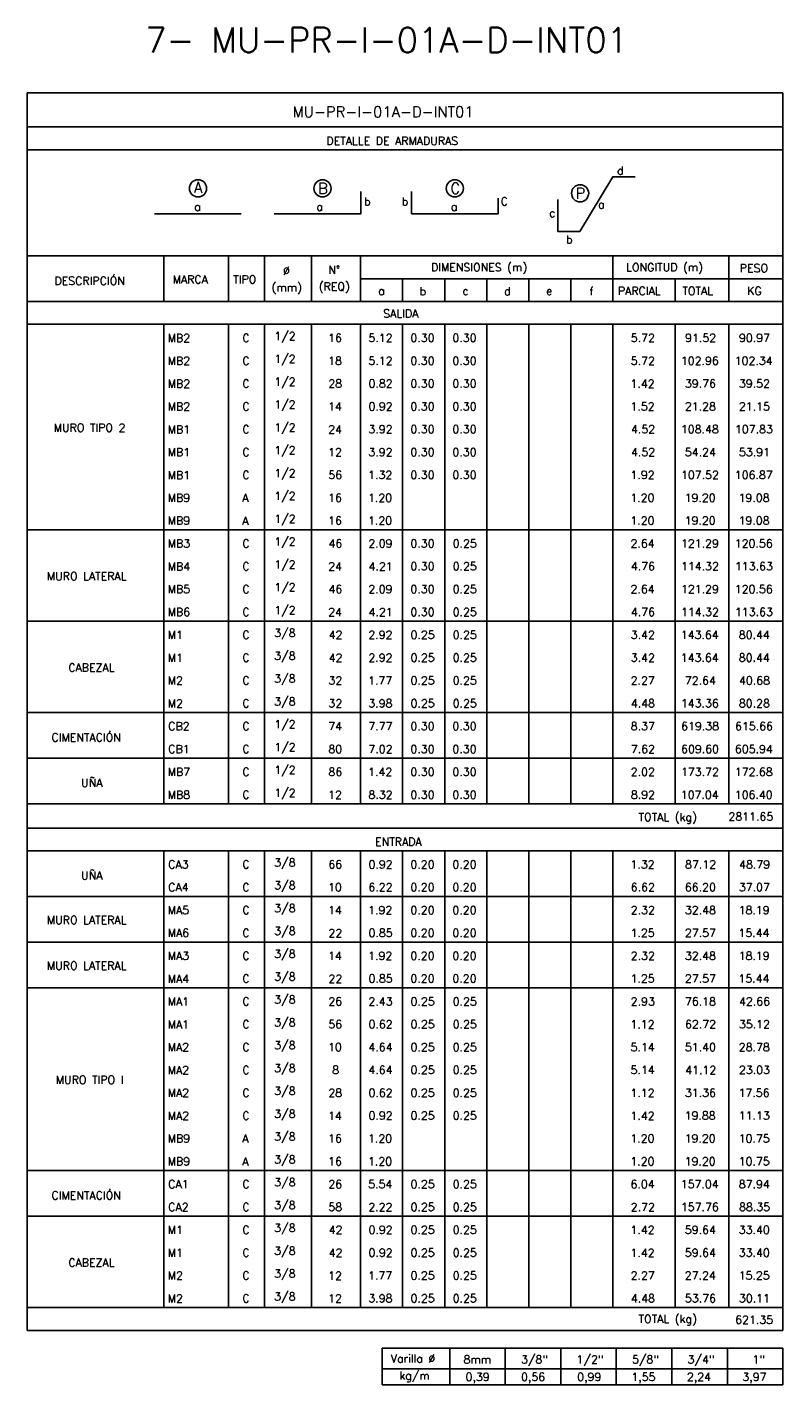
# Model space of a CAD drawing. Header units: metres. Extents: x -260 to 410, y 23 to 160.
# Tile 9 of 15: x 16 to 41, y 35 to 81. Entities that reach past the tile are written whole.
import ezdxf
from ezdxf.enums import TextEntityAlignment as Align

# ---------------------------------------------------------------- set-up
doc = ezdxf.new("R2010")
doc.units = ezdxf.units.M
for name, color, linetype in [('XREF-SE-CUADROS DE DESPIECE - HUAURA_PQT4$0$21', 3, 'Continuous'), ('XREF-SE-CUADROS DE DESPIECE - HUAURA_PQT4$0$21C', 3, 'Continuous'), ('XREF-SE-CUADROS DE DESPIECE - HUAURA_PQT4$0$23', 2, 'Continuous'), ('XREF-SE-CUADROS DE DESPIECE - HUAURA_PQT4$0$S-ANNO-TEXT', 7, 'Continuous'), ('XREF-SE-CUADROS DE DESPIECE - HUAURA_PQT4$0$S-LNWK-0006', 1, 'Continuous')]:
    doc.layers.add(name, color=color, linetype=linetype)
doc.styles.add('XREF-SE-CUADROS DE DESPIECE - HUAURA_PQT4$0$ROMANS-SP', font='romans.shx', dxfattribs={"width": 0.7})
doc.styles.add('XREF-SE-CUADROS DE DESPIECE - HUAURA_PQT4$0$TEGEPSA 100', font='romans.shx')

# ---------------------------------------------------------------- blocks, each defined once
blk = doc.blocks.new('XREF-SE-CUADROS DE DESPIECE - HUAURA_PQT4$0$ARM')
at = {"layer": 'XREF-SE-CUADROS DE DESPIECE - HUAURA_PQT4$0$21C'}
for centre in [(4.163, -1.297), (8.339, -1.297), (12.78, -1.297), (16.983, -1.462)]:
    blk.add_circle(centre, 0.288, dxfattribs=at)
at = {"layer": 'XREF-SE-CUADROS DE DESPIECE - HUAURA_PQT4$0$S-LNWK-0006'}
blk.add_line((2.697, -2.15), (5.606, -2.15), dxfattribs=at)
at = {"layer": 'XREF-SE-CUADROS DE DESPIECE - HUAURA_PQT4$0$S-LNWK-0006', "flags": 128}
blk.add_lwpolyline([(18.832, -0.906), (18.079, -0.906), (16.973, -2.743), (16.237, -2.744), (16.237, -1.676)], dxfattribs=at)
at = {"layer": 'XREF-SE-CUADROS DE DESPIECE - HUAURA_PQT4$0$S-LNWK-0006'}
blk.add_lwpolyline([(6.719, -2.15), (9.628, -2.15), (9.628, -1.399)], dxfattribs=at)
blk.add_lwpolyline([(14.238, -1.626), (14.238, -2.136, -0.414214), (14.225, -2.15), (11.329, -2.15), (11.329, -1.399)], format="xyb", dxfattribs=at)
at = {"layer": 'XREF-SE-CUADROS DE DESPIECE - HUAURA_PQT4$0$S-ANNO-TEXT', "style": 'XREF-SE-CUADROS DE DESPIECE - HUAURA_PQT4$0$TEGEPSA 100'}
for s, p in [('d', (18.44, -0.838)), ('b', (9.95, -1.871)), ('b', (11.214, -1.871)), ('C', (14.56, -1.871)), ('c', (16.154, -2.26)), ('b', (16.73, -3.145))]:
    blk.add_text(s, height=0.27, dxfattribs=at).set_placement(p, align=Align.RIGHT)
for s, height, p in [('A', 0.362, (4.164, -1.443)), ('B', 0.362, (8.353, -1.479)), ('C', 0.362, (12.794, -1.479)), ('P', 0.362, (16.997, -1.644)), ('a', 0.27, (17.694, -1.974)), ('a', 0.27, (4.146, -2.047)), ('a', 0.27, (8.246, -2.05)), ('a', 0.27, (12.758, -2.05))]:
    blk.add_text(s, height=height, dxfattribs=at).set_placement(p, align=Align.CENTER)
blk = doc.blocks.new('XREF-SE-CUADROS DE DESPIECE - HUAURA_PQT4')
blk.add_line((37.498, 56.826), (37.498, 54.528))
at = {"layer": 'XREF-SE-CUADROS DE DESPIECE - HUAURA_PQT4$0$21'}
for p, q in [((20.346, 72.91), (20.346, 71.379)), ((22.512, 72.91), (22.512, 71.379)), ((23.725, 72.91), (23.725, 71.379)), ((25.295, 72.91), (25.295, 71.379)), ((26.944, 72.91), (26.944, 71.379)), ((35.411, 72.91), (35.411, 71.379)), ((39.307, 72.91), (39.307, 71.379)), ((26.944, 72.14), (41.115, 72.14)), ((28.356, 72.14), (28.356, 71.379)), ((29.767, 72.14), (29.767, 71.379)), ((31.178, 72.14), (31.178, 71.379)), ((32.589, 72.14), (32.589, 71.379)), ((34, 72.14), (34, 71.379)), ((37.498, 72.14), (37.498, 71.379)), ((15.756, 71.379), (41.115, 71.379)), ((15.756, 70.617), (41.115, 70.617)), ((20.346, 70.617), (20.346, 54.528)), ((22.512, 70.617), (22.512, 54.528)), ((23.725, 70.617), (23.725, 54.528)), ((25.295, 70.617), (25.295, 54.528)), ((26.944, 70.617), (26.944, 54.528)), ((28.356, 70.617), (28.356, 54.528)), ((29.767, 70.617), (29.767, 54.528)), ((31.178, 70.617), (31.178, 54.528)), ((32.589, 70.617), (32.589, 54.528)), ((34, 70.617), (34, 54.528)), ((35.411, 70.617), (35.411, 54.528)), ((37.498, 70.617), (37.498, 56.826)), ((39.307, 70.617), (39.307, 54.528)), ((15.756, 63.721), (41.115, 63.721)), ((15.756, 60.657), (41.115, 60.657)), ((15.756, 57.592), (41.115, 57.592)), ((15.756, 56.06), (41.115, 56.06)), ((15.756, 54.528), (41.115, 54.528)), ((15.756, 53.717), (41.115, 53.717)), ((15.756, 52.955), (41.115, 52.955)), ((20.346, 52.955), (20.346, 37.632)), ((22.512, 52.955), (22.512, 37.632)), ((23.725, 52.955), (23.725, 37.632)), ((25.295, 52.955), (25.295, 37.632)), ((26.944, 52.955), (26.944, 37.632)), ((28.356, 52.955), (28.356, 37.632)), ((29.767, 52.955), (29.767, 37.632)), ((31.178, 52.955), (31.178, 37.632)), ((32.589, 52.955), (32.589, 37.632)), ((34, 52.955), (34, 37.632)), ((35.411, 52.955), (35.411, 37.632)), ((37.498, 52.955), (37.498, 37.632)), ((39.307, 52.955), (39.307, 37.632)), ((15.756, 51.423), (41.115, 51.423)), ((15.756, 49.89), (41.115, 49.89)), ((15.756, 48.358), (41.115, 48.358)), ((15.756, 42.229), (41.115, 42.229)), ((15.756, 40.697), (41.115, 40.697)), ((15.756, 37.632), (41.115, 37.632)), ((29.939, 36.267), (29.939, 35.039)), ((31.802, 36.267), (31.802, 35.039)), ((33.665, 36.267), (33.665, 35.039)), ((35.527, 36.267), (35.527, 35.039)), ((37.39, 36.267), (37.39, 35.039)), ((39.253, 36.267), (39.253, 35.039)), ((27.674, 35.579), (41.115, 35.579))]:
    blk.add_line(p, q, dxfattribs=at)
at = {"layer": 'XREF-SE-CUADROS DE DESPIECE - HUAURA_PQT4$0$23'}
for p, q in [((15.756, 78.38), (15.756, 36.858)), ((41.115, 78.38), (41.115, 36.858)), ((15.756, 72.91), (41.115, 72.91)), ((15.756, 36.858), (41.115, 36.858)), ((27.674, 36.267), (27.674, 35.039)), ((27.674, 36.267), (41.115, 36.267)), ((27.674, 36.267), (27.674, 35.039)), ((41.115, 36.267), (41.115, 35.039)), ((27.674, 35.039), (41.115, 35.039))]:
    blk.add_line(p, q, dxfattribs=at)
for points in [[(41.115, 78.38), (15.756, 78.38)], [(41.115, 77.244), (15.756, 77.244)], [(41.115, 76.474), (15.756, 76.474)]]:
    blk.add_lwpolyline(points, dxfattribs=at)
blk.add_blockref('XREF-SE-CUADROS DE DESPIECE - HUAURA_PQT4$0$ARM', (17.328, 76.474))
at = {"style": 'XREF-SE-CUADROS DE DESPIECE - HUAURA_PQT4$0$TEGEPSA 100'}
for s, p in [('Ø', (24.344, 72.28)), ('N°', (25.865, 72.307)), ('DIMENSIONES (m)', (29.307, 72.394)), ('LONGITUD (m)', (35.855, 72.394)), ('PESO', (39.67, 72.367)), ('DESCRIPCIÓN', (16.673, 71.94)), ('MARCA', (20.639, 71.986)), ('TIPO', (22.671, 71.986)), ('(mm)', (23.958, 71.721)), ('(REQ)', (25.541, 71.748)), ('a', (27.537, 71.603)), ('b', (28.923, 71.591)), ('c', (30.364, 71.603)), ('d', (31.759, 71.592)), ('e', (33.171, 71.603)), ('f', (34.622, 71.589)), ('PARCIAL', (35.579, 71.601)), ('TOTAL', (37.743, 71.601)), ('KG', (39.92, 71.601)), ('MB2', (20.473, 70.021)), ('C', (22.98, 70.023)), (' 1/2', (23.865, 70.088)), ('16', (25.854, 70.024)), ('5.12', (27.208, 70.024)), ('0.30', (28.617, 70.024)), ('0.30', (30.028, 70.024)), ('5.72', (36.012, 70.024)), ('91.52', (37.835, 70.024)), ('90.97', (39.642, 70.024)), ('MB2', (20.473, 69.255)), ('C', (22.98, 69.257)), (' 1/2', (23.865, 69.322)), ('18', (25.855, 69.258)), ('5.12', (27.208, 69.258)), ('0.30', (28.617, 69.258)), ('0.30', (30.028, 69.258)), ('5.72', (36.012, 69.258)), ('102.96', (37.693, 69.258)), ('102.34', (39.499, 69.258)), (' 1/2', (23.865, 68.556)), ('MB2', (20.473, 68.489)), ('C', (22.98, 68.491)), ('28', (25.862, 68.492)), ('0.82', (27.211, 68.492)), ('0.30', (28.617, 68.492)), ('0.30', (30.028, 68.492)), ('1.42', (36.003, 68.489)), ('39.76', (37.829, 68.492)), ('39.52', (39.641, 68.492)), ('MB2', (20.473, 67.723)), ('C', (22.98, 67.725)), (' 1/2', (23.865, 67.79)), ('14', (25.852, 67.723)), ('0.92', (27.211, 67.726)), ('0.30', (28.617, 67.726)), ('0.30', (30.028, 67.726)), ('1.52', (36.003, 67.726)), ('21.28', (37.828, 67.726)), ('21.15', (39.641, 67.726)), ('MURO TIPO 2', (16.647, 67.011)), ('MB1', (20.473, 66.956)), ('C', (22.98, 66.959)), (' 1/2', (23.865, 67.024)), ('24', (25.859, 66.956)), ('3.92', (27.207, 66.96)), ('0.30', (28.617, 66.96)), ('0.30', (30.028, 66.96)), ('4.52', (36.019, 66.96)), ('108.48', (37.694, 66.96)), ('107.83', (39.507, 66.96)), (' 1/2', (23.865, 66.257)), ('MB1', (20.473, 66.19)), ('C', (22.98, 66.193)), ('12', (25.858, 66.189)), ('3.92', (27.207, 66.193)), ('0.30', (28.617, 66.193)), ('0.30', (30.028, 66.193)), ('4.52', (36.019, 66.193)), ('54.24', (37.826, 66.193)), ('53.91', (39.641, 66.193)), ('MB1', (20.473, 65.424)), ('C', (22.98, 65.427)), (' 1/2', (23.865, 65.491)), ('56', (25.863, 65.427)), ('1.32', (27.199, 65.427)), ('0.30', (28.617, 65.427)), ('0.30', (30.028, 65.427)), ('1.92', (36.003, 65.427)), ('107.52', (37.697, 65.427)), ('106.87', (39.503, 65.427)), ('MB9', (20.473, 64.661)), ('A', (22.974, 64.658)), (' 1/2', (23.865, 64.725)), ('16', (25.854, 64.661)), ('1.20', (27.193, 64.661)), ('1.20', (35.998, 64.661)), ('19.20', (37.819, 64.661)), ('19.08', (39.629, 64.661)), (' 1/2', (23.865, 63.959)), ('MB9', (20.473, 63.895)), ('A', (22.974, 63.892)), ('16', (25.854, 63.895)), ('1.20', (27.193, 63.895)), ('1.20', (35.998, 63.895)), ('19.20', (37.819, 63.895)), ('19.08', (39.629, 63.895)), ('MB3', (20.473, 63.129)), ('C', (22.98, 63.128)), (' 1/2', (23.865, 63.193)), ('46', (25.87, 63.129)), ('2.09', (27.205, 63.129)), ('0.30', (28.617, 63.129)), ('0.25', (30.034, 63.129)), ('2.64', (36.004, 63.129)), ('121.29', (37.696, 63.129)), ('120.56', (39.502, 63.129)), ('MB4', (20.473, 62.359)), ('C', (22.98, 62.362)), (' 1/2', (23.865, 62.427)), ('24', (25.859, 62.359)), ('4.21', (27.214, 62.36)), ('0.30', (28.617, 62.363)), ('0.25', (30.034, 62.363)), ('4.76', (36.015, 62.363)), ('114.32', (37.697, 62.363)), ('113.63', (39.507, 62.363)), ('MURO LATERAL', (16.418, 62.031)), (' 1/2', (23.865, 61.661)), ('MB5', (20.473, 61.597)), ('C', (22.98, 61.596)), ('46', (25.87, 61.597)), ('2.09', (27.205, 61.597)), ('0.30', (28.617, 61.597)), ('0.25', (30.034, 61.597)), ('2.64', (36.004, 61.597)), ('121.29', (37.696, 61.597)), ('120.56', (39.502, 61.597)), ('MB6', (20.473, 60.83)), ('C', (22.98, 60.83)), (' 1/2', (23.865, 60.894)), ('24', (25.859, 60.827)), ('4.21', (27.214, 60.828)), ('0.30', (28.617, 60.83)), ('0.25', (30.034, 60.83)), ('4.76', (36.015, 60.83)), ('114.32', (37.697, 60.83)), ('113.63', (39.507, 60.83)), ('M1', (20.473, 60.061)), ('C', (22.98, 60.063)), (' 3/8', (23.861, 60.128)), ('42', (25.874, 60.061)), ('2.92', (27.206, 60.064)), ('0.25', (28.623, 60.064)), ('0.25', (30.034, 60.064)), ('3.42', (36.012, 60.064)), ('143.64', (37.69, 60.064)), ('80.44', (39.637, 60.064)), ('CABEZAL', (17.137, 58.966)), ('M1', (20.473, 59.295)), ('C', (22.98, 59.297)), (' 3/8', (23.861, 59.362)), ('42', (25.874, 59.295)), ('2.92', (27.206, 59.298)), ('0.25', (28.623, 59.298)), ('0.25', (30.034, 59.298)), ('3.42', (36.012, 59.298)), ('143.64', (37.69, 59.298)), ('80.44', (39.637, 59.298)), ('M2', (20.473, 58.529)), ('C', (22.98, 58.531)), (' 3/8', (23.861, 58.596)), ('32', (25.867, 58.532)), ('1.77', (27.196, 58.529)), ('0.25', (28.623, 58.532)), ('0.25', (30.034, 58.532)), ('2.27', (36.008, 58.529)), ('72.64', (37.827, 58.532)), ('40.68', (39.644, 58.532)), ('M2', (20.473, 57.763)), ('C', (22.98, 57.765)), (' 3/8', (23.861, 57.83)), ('32', (25.867, 57.766)), ('3.98', (27.204, 57.766)), ('0.25', (28.623, 57.766)), ('0.25', (30.034, 57.766)), ('4.48', (36.015, 57.766)), ('143.36', (37.693, 57.766)), ('80.28', (39.64, 57.766)), ('CIMENTACIÓN', (16.574, 56.622)), ('CB2', (20.491, 56.999)), ('C', (22.98, 56.999)), (' 1/2', (23.865, 57.064)), ('74', (25.861, 56.996)), ('7.77', (27.206, 56.997)), ('0.30', (28.617, 57)), ('0.30', (30.028, 57)), ('8.37', (36.012, 57)), ('619.38', (37.702, 57)), ('615.66', (39.51, 57)), ('CB1', (20.491, 56.233)), ('C', (22.98, 56.233)), (' 1/2', (23.865, 56.298)), ('80', (25.864, 56.233)), ('7.02', (27.208, 56.233)), ('0.30', (28.617, 56.233)), ('0.30', (30.028, 56.233)), ('7.62', (36.013, 56.233)), ('609.60', (37.7, 56.233)), ('605.94', (39.507, 56.233)), ('MB7', (20.473, 55.464)), ('C', (22.98, 55.467)), (' 1/2', (23.865, 55.531)), ('86', (25.866, 55.467)), ('1.42', (27.199, 55.465)), ('0.30', (28.617, 55.467)), ('0.30', (30.028, 55.467)), ('2.02', (36.011, 55.467)), ('173.72', (37.697, 55.467)), ('172.68', (39.502, 55.467)), ('UÑA', (17.567, 55.096)), ('MB8', (20.473, 54.701)), ('C', (22.98, 54.7)), (' 1/2', (23.865, 54.765)), ('12', (25.858, 54.697)), ('8.32', (27.21, 54.701)), ('0.30', (28.617, 54.701)), ('0.30', (30.028, 54.701)), ('8.92', (36.015, 54.701)), ('107.04', (37.69, 54.701)), ('106.40', (39.501, 54.701)), ('CA3', (20.491, 52.362)), ('C', (22.98, 52.362)), (' 3/8', (23.861, 52.426)), ('66', (25.863, 52.362)), ('0.92', (27.211, 52.362)), ('0.20', (28.617, 52.362)), ('0.20', (30.028, 52.362)), ('1.32', (36.003, 52.362)), ('87.12', (37.835, 52.362)), ('48.79', (39.647, 52.362)), ('UÑA', (17.567, 51.991)), (' 3/8', (23.861, 51.66)), ('CA4', (20.491, 51.595)), ('C', (22.98, 51.595)), ('10', (25.853, 51.596)), ('6.22', (27.207, 51.596)), ('0.20', (28.617, 51.596)), ('0.20', (30.028, 51.596)), ('6.62', (36.012, 51.596)), ('66.20', (37.827, 51.596)), ('37.07', (39.639, 51.596)), ('MA5', (20.473, 50.83)), ('C', (22.98, 50.829)), (' 3/8', (23.861, 50.894)), ('14', (25.852, 50.827)), ('1.92', (27.199, 50.83)), ('0.20', (28.617, 50.83)), ('0.20', (30.028, 50.83)), ('2.32', (36.011, 50.83)), ('32.48', (37.829, 50.83)), ('18.19', (39.631, 50.83)), ('MURO LATERAL', (16.418, 50.498)), ('MA6', (20.473, 50.064)), ('C', (22.98, 50.063)), (' 3/8', (23.861, 50.128)), ('22', (25.866, 50.059)), ('0.85', (27.212, 50.064)), ('0.20', (28.617, 50.064)), ('0.20', (30.028, 50.064)), ('1.25', (36.004, 50.064)), ('27.57', (37.829, 50.064)), ('15.44', (39.626, 50.064)), (' 3/8', (23.861, 49.362)), ('MURO LATERAL', (16.418, 48.966)), ('MA3', (20.473, 49.298)), ('C', (22.98, 49.297)), ('14', (25.852, 49.295)), ('1.92', (27.199, 49.298)), ('0.20', (28.617, 49.298)), ('0.20', (30.028, 49.298)), ('2.32', (36.011, 49.298)), ('32.48', (37.829, 49.298)), ('18.19', (39.631, 49.298)), ('MA4', (20.473, 48.528)), ('C', (22.98, 48.531)), (' 3/8', (23.861, 48.596)), ('22', (25.866, 48.527)), ('0.85', (27.212, 48.532)), ('0.20', (28.617, 48.532)), ('0.20', (30.028, 48.532)), ('1.25', (36.004, 48.532)), ('27.57', (37.829, 48.532)), ('15.44', (39.626, 48.532)), ('MA1', (20.473, 47.762)), ('C', (22.98, 47.765)), (' 3/8', (23.861, 47.83)), ('26', (25.862, 47.765)), ('2.43', (27.207, 47.765)), ('0.25', (28.623, 47.765)), ('0.25', (30.034, 47.765)), ('2.93', (36.012, 47.765)), ('76.18', (37.83, 47.765)), ('42.66', (39.644, 47.765)), ('MA1', (20.473, 46.996)), ('C', (22.98, 46.999)), (' 3/8', (23.861, 47.063)), ('56', (25.863, 46.999)), ('0.62', (27.211, 46.999)), ('0.25', (28.623, 46.999)), ('0.25', (30.034, 46.999)), ('1.12', (36.003, 46.997)), ('62.72', (37.832, 46.999)), ('35.12', (39.641, 46.999)), ('MA2', (20.473, 46.23)), ('C', (22.98, 46.232)), (' 3/8', (23.861, 46.297)), ('10', (25.853, 46.233)), ('4.64', (27.207, 46.233)), ('0.25', (28.623, 46.233)), ('0.25', (30.034, 46.233)), ('5.14', (36.006, 46.233)), ('51.40', (37.828, 46.233)), ('28.78', (39.636, 46.233)), ('MA2', (20.473, 45.464)), ('C', (22.98, 45.466)), (' 3/8', (23.861, 45.531)), ('8', (25.993, 45.467)), ('4.64', (27.207, 45.467)), ('0.25', (28.623, 45.467)), ('0.25', (30.034, 45.467)), ('5.14', (36.006, 45.467)), ('41.12', (37.84, 45.465)), ('23.03', (39.641, 45.467)), ('MURO TIPO I', (16.718, 45.135)), ('MA2', (20.473, 44.698)), ('C', (22.98, 44.7)), (' 3/8', (23.861, 44.765)), ('28', (25.862, 44.701)), ('0.62', (27.211, 44.701)), ('0.25', (28.623, 44.701)), ('0.25', (30.034, 44.701)), ('1.12', (36.003, 44.698)), ('31.36', (37.829, 44.701)), ('17.56', (39.629, 44.701)), ('MA2', (20.473, 43.932)), ('C', (22.98, 43.934)), (' 3/8', (23.861, 43.999)), ('14', (25.852, 43.932)), ('0.92', (27.211, 43.935)), ('0.25', (28.623, 43.935)), ('0.25', (30.034, 43.935)), ('1.42', (36.003, 43.932)), ('19.88', (37.82, 43.935)), ('11.13', (39.634, 43.935)), ('MB9', (20.473, 43.169)), ('A', (22.974, 43.165)), (' 3/8', (23.861, 43.233)), ('16', (25.854, 43.169)), ('1.20', (27.193, 43.169)), ('1.20', (35.998, 43.169)), ('19.20', (37.819, 43.169)), ('10.75', (39.633, 43.169)), ('MB9', (20.473, 42.402)), ('A', (22.974, 42.399)), (' 3/8', (23.861, 42.467)), ('16', (25.854, 42.402)), ('1.20', (27.193, 42.402)), ('1.20', (35.998, 42.402)), ('19.20', (37.819, 42.402)), ('10.75', (39.633, 42.402)), ('CA1', (20.491, 41.636)), ('C', (22.98, 41.636)), (' 3/8', (23.861, 41.7)), ('26', (25.862, 41.636)), ('5.54', (27.201, 41.636)), ('0.25', (28.623, 41.636)), ('0.25', (30.034, 41.636)), ('6.04', (36.005, 41.636)), ('157.04', (37.69, 41.636)), ('87.94', (39.637, 41.636)), ('CIMENTACIÓN', (16.574, 41.258)), ('CA2', (20.491, 40.869)), ('C', (22.98, 40.869)), (' 3/8', (23.861, 40.934)), ('58', (25.864, 40.87)), ('2.22', (27.206, 40.868)), ('0.25', (28.623, 40.87)), ('0.25', (30.034, 40.87)), ('2.72', (36.011, 40.868)), ('157.76', (37.693, 40.87)), ('88.35', (39.645, 40.87)), ('M1', (20.473, 40.101)), ('C', (22.98, 40.103)), (' 3/8', (23.861, 40.168)), ('42', (25.874, 40.101)), ('0.92', (27.211, 40.104)), ('0.25', (28.623, 40.104)), ('0.25', (30.034, 40.104)), ('1.42', (36.003, 40.102)), ('59.64', (37.826, 40.104)), ('33.40', (39.636, 40.104)), (' 3/8', (23.861, 39.402)), ('CABEZAL', (17.137, 39.006)), ('M1', (20.473, 39.335)), ('C', (22.98, 39.337)), ('42', (25.874, 39.335)), ('0.92', (27.211, 39.338)), ('0.25', (28.623, 39.338)), ('0.25', (30.034, 39.338)), ('1.42', (36.003, 39.335)), ('59.64', (37.826, 39.338)), ('33.40', (39.636, 39.338)), ('M2', (20.473, 38.569)), ('C', (22.98, 38.571)), (' 3/8', (23.861, 38.636)), ('12', (25.858, 38.567)), ('1.77', (27.196, 38.569)), ('0.25', (28.623, 38.572)), ('0.25', (30.034, 38.572)), ('2.27', (36.008, 38.569)), ('27.24', (37.825, 38.569)), ('15.25', (39.633, 38.572)), ('M2', (20.473, 37.802)), ('C', (22.98, 37.805)), (' 3/8', (23.861, 37.87)), ('12', (25.858, 37.801)), ('3.98', (27.204, 37.806)), ('0.25', (28.623, 37.806)), ('0.25', (30.034, 37.806)), ('4.48', (36.015, 37.806)), ('53.76', (37.829, 37.806)), ('30.11', (39.641, 37.806))]:
    blk.add_text(s, height=0.27, dxfattribs=at).set_placement(p)
at = {"layer": 'Defpoints', "style": 'XREF-SE-CUADROS DE DESPIECE - HUAURA_PQT4$0$ROMANS-SP'}
blk.add_text('7- MU-PR-I-01A-D-INT01', height=0.83433, dxfattribs=at).set_placement((19.721, 79.735))
at = {"layer": 'XREF-SE-CUADROS DE DESPIECE - HUAURA_PQT4$0$23', "style": 'XREF-SE-CUADROS DE DESPIECE - HUAURA_PQT4$0$TEGEPSA 100'}
for s, p in [('SALIDA', (27.704, 70.839)), ('TOTAL (kg)', (36.273, 53.952)), ('2811.65', (39.288, 53.967)), ('ENTRADA', (27.433, 53.125)), ('TOTAL (kg)', (36.273, 37.116)), ('621.35', (39.515, 37.087))]:
    blk.add_text(s, height=0.27, dxfattribs=at).set_placement(p)
at = {"layer": 'XREF-SE-CUADROS DE DESPIECE - HUAURA_PQT4$0$S-ANNO-TEXT', "color": 4, "style": 'XREF-SE-CUADROS DE DESPIECE - HUAURA_PQT4$0$TEGEPSA 100'}
blk.add_text('MU-PR-I-01A-D-INT01', height=0.36233, dxfattribs=at).set_placement((24.664, 77.564))
at = {"layer": 'XREF-SE-CUADROS DE DESPIECE - HUAURA_PQT4$0$S-ANNO-TEXT', "style": 'XREF-SE-CUADROS DE DESPIECE - HUAURA_PQT4$0$TEGEPSA 100'}
for s, height, p in [('DETALLE DE ARMADURAS', 0.27006, (25.798, 76.635)), ('Varilla %%C', 0.27, (27.958, 35.783)), ('8mm', 0.27, (30.399, 35.758)), ('3/8"', 0.27, (32.327, 35.758)), ('1/2"', 0.27, (34.19, 35.758)), ('5/8"', 0.27, (36.052, 35.758)), ('3/4"', 0.27, (37.915, 35.758)), ('1"', 0.27, (40.094, 35.758)), ('kg/m', 0.27, (28.245, 35.213)), ('0,39', 0.27, (30.466, 35.168)), ('0,56', 0.27, (32.328, 35.168)), ('0,99', 0.27, (34.213, 35.168)), ('1,55', 0.27, (36.031, 35.168)), ('2,24', 0.27, (37.894, 35.168)), ('3,97', 0.27, (39.756, 35.168))]:
    blk.add_text(s, height=height, dxfattribs=at).set_placement(p)

msp = doc.modelspace()

# ---------------------------------------------------------------- block references
msp.add_blockref('XREF-SE-CUADROS DE DESPIECE - HUAURA_PQT4', (0, 0))

doc.saveas('drawing.dxf')
